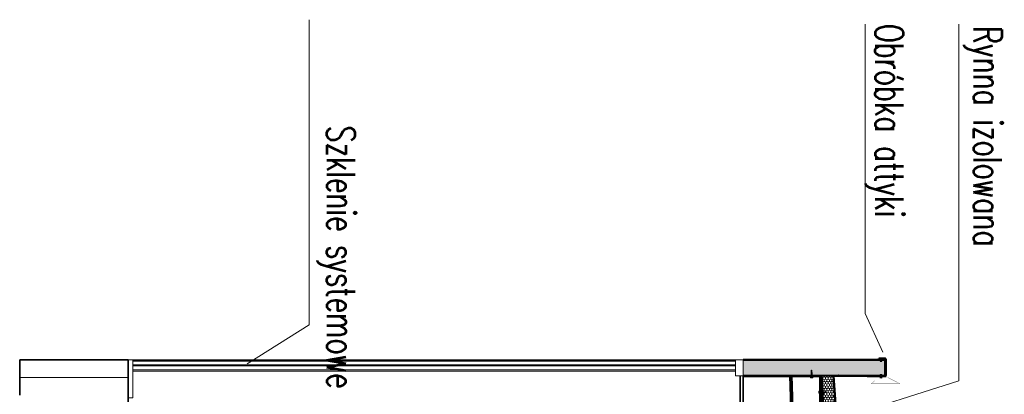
# Model space of a CAD drawing. Header units: inches. Extents: x 0 to 111471, y -105323 to 11070.
# Tile 237 of 256: x 46454 to 46872, y -27560 to -27401. Entities that reach past the tile are written whole.
import ezdxf

# ---------------------------------------------------------------- set-up
doc = ezdxf.new("R2010")
doc.units = ezdxf.units.IN
doc.header["$MEASUREMENT"] = 0
doc.linetypes.add('DASHED', pattern=[19.05, 12.7, -6.35])
for name, color, linetype, lineweight in [('888 drzwi i okna', 4, 'Continuous', 0), ('888 ocieplenie', 20, 'Continuous', 9), ('888 opisy', 3, 'Continuous', 0), ('888 sciany', 2, 'Continuous', 35), ('888 sciany istniejące', 2, 'Continuous', 35), ('888 widok', 8, 'Continuous', 0), ('KS_Fastener_sealing', 7, 'Continuous', 13), ('KS_Flashing', 40, 'Continuous', 40), ('KS_Hatch', 8, 'Continuous', 13), ('KS_Main structure', 1, 'Continuous', 40), ('KS_Panel sheet', 5, 'Continuous', 40), ('KS_Secondary structure', 140, 'Continuous', 40)]:
    doc.layers.add(name, color=color, linetype=linetype, lineweight=lineweight)
doc.layers.add('888 opisy kolorow', color=11, linetype='Continuous')
doc.styles.add('TS 100_opisy', font='romans.shx', dxfattribs={"width": 0.7, "height": 16})
doc.linetypes.add('BATTING', pattern='A,0.00254,-2.54,[134,ltypeshp.shx,S=2.54,R=0,X=-2.54,Y=0],-5.08,[134,ltypeshp.shx,S=2.54,R=180,X=2.54,Y=0],-2.54', length=10.16254)
pattern_1 = [(270, (47233.61345, -18658.66226), (0.54992613, -0.9525), [0.635, -1.27]), (30, (47233.61345, -18658.66226), (0.549926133, 0.952499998), [0.635, -1.27]), (330, (47233.61345, -18658.66226), (1.09985226, -2e-09), [-1.27, 0.635])]

# ---------------------------------------------------------------- blocks, each defined once
blk = doc.blocks.new('*U1246')
for p, q in [((-5, 0), (5, 0)), ((-2.4, 12.1), (-2.4, 0)), ((2.4, 12.1), (-2.4, 12.1)), ((2.4, 12.1), (2.4, 0))]:
    blk.add_line(p, q)
blk.add_arc((0, 9.5), 10.7, 242.1929, 297.8071)
blk.add_ellipse((0, 13), major_axis=(-3, 0), ratio=0.5, start_param=2.498092, end_param=6.926686)
blk = doc.blocks.new('*U1251')
blk.add_lwpolyline([(-1.8, 0), (-1.8, -0.4), (-2.5, -0.8), (-1.8, -1.3), (-1.8, -1.8), (-2.5, -2.2), (-1.8, -2.7), (-1.8, -3.2), (-2.5, -3.6), (-1.8, -4.1), (-1.9, -4.6), (-2.5, -5.1), (-1.9, -5.5), (-1.9, -6), (-2.6, -6.5), (-1.9, -6.9), (-1.9, -7.4), (-2.6, -7.9), (-1.9, -8.3), (-1.9, -8.8), (-2.6, -9.3), (-2, -9.7), (-2, -10.2), (-2.7, -10.7), (-2, -11.1), (-2, -11.6), (-2.7, -12.1), (-2, -12.5), (-2, -13), (-2.7, -13.5), (-2, -13.9), (-2, -14.4), (-2.7, -14.9), (-2.1, -15.3), (-2.1, -15.8), (-2.4, -16.1), (-2.1, -16.1), (-2.3, -24.8), (-0.5, -26.1), (1.3, -24.9), (1.4, -15.9), (2.1, -15.5), (1.5, -15), (1.5, -14.5), (2.2, -14.1), (1.5, -13.6), (1.5, -13.1), (2.2, -12.7), (1.5, -12.2), (1.5, -11.7), (2.2, -11.3), (1.5, -10.8), (1.6, -10.3), (2.3, -9.9), (1.6, -9.4), (1.6, -8.9), (2.3, -8.5), (1.6, -8), (1.6, -7.5), (2.3, -7.1), (1.6, -6.6), (1.6, -6.1), (2.3, -5.7), (1.7, -5.2), (1.7, -4.7), (2.4, -4.2), (1.7, -3.8), (1.7, -3.3), (2.4, -2.8), (1.7, -2.4), (1.7, -1.9), (2.4, -1.4), (1.7, -1), (1.7, -0.5), (2.4, 0), (-1.8, 0)])
blk.add_lwpolyline([(-1.8, 0), (-1.8, -0.4), (-2.5, -0.8), (-1.8, -1.3), (-1.8, -1.8), (-2.5, -2.2), (-1.8, -2.7), (-1.8, -3.2), (-2.5, -3.6), (-1.8, -4.1), (-1.9, -4.6), (-2.5, -5.1), (-1.9, -5.5), (-1.9, -6), (-2.6, -6.5), (-1.9, -6.9), (-1.9, -7.4), (-2.6, -7.9), (-1.9, -8.3), (-1.9, -8.8), (-2.6, -9.3), (-2, -9.7), (-2, -10.2), (-2.7, -10.7), (-2, -11.1), (-2, -11.6), (-2.7, -12.1), (-2, -12.5), (-2, -13), (-2.7, -13.5), (-2, -13.9), (-2, -14.4), (-2.7, -14.9), (-2.1, -15.3), (-2.1, -15.8), (-2.4, -16.1), (-2.1, -16.1), (-2.3, -24.8), (-0.5, -26.1), (1.3, -24.9), (1.4, -15.9), (2.1, -15.5), (1.5, -15), (1.5, -14.5), (2.2, -14.1), (1.5, -13.6), (1.5, -13.1), (2.2, -12.7), (1.5, -12.2), (1.5, -11.7), (2.2, -11.3), (1.5, -10.8), (1.6, -10.3), (2.3, -9.9), (1.6, -9.4), (1.6, -8.9), (2.3, -8.5), (1.6, -8), (1.6, -7.5), (2.3, -7.1), (1.6, -6.6), (1.6, -6.1), (2.3, -5.7), (1.7, -5.2), (1.7, -4.7), (2.4, -4.2), (1.7, -3.8), (1.7, -3.3), (2.4, -2.8), (1.7, -2.4), (1.7, -1.9), (2.4, -1.4), (1.7, -1), (1.7, -0.5), (2.4, 0), (-1.8, 0)])
at = {"layer": 'KS_Fastener_sealing', "color": 7}
for p, q in [((-2.7, -10.7), (2.3, -9.9)), ((-2.7, -12.1), (2.2, -11.3)), ((-2.7, -13.5), (2.2, -12.7)), ((-2.7, -14.9), (2.2, -14.1)), ((-2.6, -6.5), (2.3, -5.7)), ((-2.6, -7.9), (2.3, -7.1)), ((-2.6, -9.3), (2.3, -8.5)), ((-2.5, -0.8), (2.4, 0)), ((-2.5, -2.2), (2.4, -1.4)), ((-2.5, -3.6), (2.4, -2.8)), ((-2.5, -5.1), (2.4, -4.2)), ((-1.6, -16.1), (2.1, -15.5))]:
    blk.add_line(p, q, dxfattribs=at)
for points in [[(-7.1, 1.6), (7.2, 1.3), (7.2, -0.1), (-7.2, 0.1)], [(-7.1, 2.3), (7.2, 2), (7.2, 1.3), (-7.1, 1.6)], [(-5, 2.7), (5.1, 2.5), (5.1, 2), (-5, 2.2)], [(-2, -11.1), (-2.7, -10.7), (-2, -10.2), (1.6, -9.4), (2.3, -9.9), (1.6, -10.3)], [(-2, -12.5), (-2.7, -12.1), (-2, -11.6), (1.5, -10.8), (2.2, -11.3), (1.5, -11.7)], [(-2, -13.9), (-2.7, -13.5), (-2, -13), (1.5, -12.2), (2.2, -12.7), (1.5, -13.1)], [(-2.1, -15.3), (-2.7, -14.9), (-2, -14.4), (1.5, -13.6), (2.2, -14.1), (1.5, -14.5)], [(-1.9, -6.9), (-2.6, -6.5), (-1.9, -6), (1.7, -5.2), (2.3, -5.7), (1.6, -6.1)], [(-1.9, -8.3), (-2.6, -7.9), (-1.9, -7.4), (1.6, -6.6), (2.3, -7.1), (1.6, -7.5)], [(-2, -9.7), (-2.6, -9.3), (-1.9, -8.8), (1.6, -8), (2.3, -8.5), (1.6, -8.9)], [(-1.8, -2.7), (-2.5, -2.2), (-1.8, -1.8), (1.7, -1), (2.4, -1.4), (1.7, -1.9)], [(-1.8, -4.1), (-2.5, -3.6), (-1.8, -3.2), (1.7, -2.4), (2.4, -2.8), (1.7, -3.3)], [(-1.9, -5.5), (-2.5, -5.1), (-1.9, -4.6), (1.7, -3.8), (2.4, -4.2), (1.7, -4.7)], [(-2.4, -16.1), (-2.1, -15.8), (1.5, -15), (2.1, -15.5), (1.4, -15.9), (0.4, -16.1)]]:
    blk.add_lwpolyline(points, close=True, dxfattribs=at)
for points in [[(-1.8, -0.4), (-1.8, 0)], [(2.4, 0), (1.7, -0.5), (-1.8, -1.3), (-2.5, -0.8), (-1.8, -0.4), (0.1, 0)], [(1.4, -15.9), (1.3, -24.9), (-0.5, -26.1), (-2.3, -24.8), (-2.1, -15.3)], [(-2, -10.2), (-2, -9.7)], [(-2, -11.6), (-2, -11.1)], [(-2, -13), (-2, -12.5)], [(-2, -14.4), (-2, -13.9)], [(-1.9, -4.6), (-1.8, -4.1)], [(-1.9, -6), (-1.9, -5.5)], [(-1.9, -7.4), (-1.9, -6.9)], [(-1.9, -8.8), (-1.9, -8.3)], [(-1.8, -1.8), (-1.8, -1.3)], [(-1.8, -3.2), (-1.8, -2.7)], [(1.6, -10.3), (1.5, -10.8)], [(1.5, -11.7), (1.5, -12.2)], [(1.5, -13.1), (1.5, -13.6)], [(1.5, -14.5), (1.5, -15)], [(1.6, -6.1), (1.6, -6.6)], [(1.6, -7.5), (1.6, -8)], [(1.6, -8.9), (1.6, -9.4)], [(1.7, -0.5), (1.7, -1)], [(1.7, -1.9), (1.7, -2.4)], [(1.7, -3.3), (1.7, -3.8)], [(1.7, -4.7), (1.7, -5.2)]]:
    blk.add_lwpolyline(points, dxfattribs=at)
for points, knots in [([(-4.4, 2.7), (-4.3, 2.8), (-4.3, 2.9), (-4.3, 3), (-4.3, 3), (-4.3, 5.3), (-4.3, 5.3), (-4.3, 5.7), (-3.9, 6.1), (-3.5, 6.1), (-3.5, 6.1), (-2.7, 6.1), (-2.7, 6.1), (-2.2, 6.1), (-1.9, 5.7), (-1.9, 5.3), (-1.9, 5.3), (-1.9, 2.9), (-1.9, 2.9), (-1.9, 2.8), (-1.9, 2.7), (-2, 2.7), (-2, 2.7), (-4.4, 2.7), (-4.4, 2.7)], [0, 0, 0, 0, 1, 1, 1, 2, 2, 2, 3, 3, 3, 4, 4, 4, 5, 5, 5, 6, 6, 6, 7, 7, 7, 8, 8, 8, 8]), ([(3.7, 5.9), (4.1, 5.9), (4.5, 5.6), (4.5, 5.1), (4.5, 5.1), (4.4, 2.8), (4.4, 2.8), (4.4, 2.7), (4.4, 2.6), (4.5, 2.5), (4.5, 2.5), (-2, 2.7), (-2, 2.7), (-2, 2.7), (-4.4, 2.7), (-4.4, 2.7), (-4.3, 2.8), (-4.3, 2.9), (-4.3, 3), (-4.3, 3), (-4.3, 5.3), (-4.3, 5.3), (-4.3, 5.7), (-3.9, 6.1), (-3.5, 6.1), (-3.5, 6.1), (3.7, 5.9), (3.7, 5.9)], [0, 0, 0, 0, 1, 1, 1, 2, 2, 2, 3, 3, 3, 4, 4, 4, 5, 5, 5, 6, 6, 6, 7, 7, 7, 8, 8, 8, 9, 9, 9, 9]), ([(-1.9, 2.7), (-1.9, 2.7), (-1.9, 2.8), (-1.9, 2.9), (-1.9, 2.9), (-1.9, 5.3), (-1.9, 5.3), (-1.9, 5.7), (-1.5, 6), (-1.1, 6), (-1.1, 6), (1.3, 6), (1.3, 6), (1.8, 6), (2.1, 5.6), (2.1, 5.2), (2.1, 5.2), (2, 2.8), (2, 2.8), (2, 2.8), (2, 2.7), (2, 2.6), (2, 2.6), (-1.9, 2.7), (-1.9, 2.7)], [0, 0, 0, 0, 1, 1, 1, 2, 2, 2, 3, 3, 3, 4, 4, 4, 5, 5, 5, 6, 6, 6, 7, 7, 7, 8, 8, 8, 8]), ([(2.1, 2.6), (2.1, 2.7), (2, 2.8), (2, 2.8), (2, 2.8), (2.1, 5.2), (2.1, 5.2), (2.1, 5.6), (2.5, 6), (2.9, 6), (2.9, 6), (3.7, 5.9), (3.7, 5.9), (4.1, 5.9), (4.5, 5.6), (4.5, 5.1), (4.5, 5.1), (4.4, 2.8), (4.4, 2.8), (4.4, 2.7), (4.4, 2.6), (4.5, 2.5), (4.5, 2.5), (2.1, 2.6), (2.1, 2.6)], [0, 0, 0, 0, 1, 1, 1, 2, 2, 2, 3, 3, 3, 4, 4, 4, 5, 5, 5, 6, 6, 6, 7, 7, 7, 8, 8, 8, 8])]:
    blk.add_open_spline(points, degree=3, knots=knots, dxfattribs=at)
blk.add_open_spline([(1.4, -16.8), (1.4, -16.8), (-0.4, -22.6), (-0.5, -26.1)], degree=3, dxfattribs=at)

msp = doc.modelspace()

# ---------------------------------------------------------------- hatches: boundary and pattern name
at = {"layer": 'KS_Fastener_sealing'}
h = msp.add_hatch(dxfattribs=at)
h.set_pattern_fill('ANSI37', color=252, scale=0.03, angle=90, style=0)
h.set_pattern_definition([(315, (46726.88391, -27328.72132), (0.06735192, 0.06735192), []), (45, (46726.88391, -27328.72132), (-0.06735192, 0.06735192), [])])
h.paths.add_polyline_path([(46799.414, -27556.608), (46799.314, -27556.608), (46799.314, -27554.232), (46799.414, -27554.232)])
h = msp.add_hatch(dxfattribs=at)
h.set_pattern_fill('ANSI37', color=252, scale=0.03, angle=180, style=0)
h.set_pattern_definition([(225, (46825.88764, -27283.88663), (0.06735192, -0.06735192), []), (315, (46825.88764, -27283.88663), (0.06735192, 0.06735192), [])])
h.paths.add_polyline_path([(46802.586, -27552.215), (46802.586, -27552.315), (46800.209, -27552.315), (46800.209, -27552.215)])
h = msp.add_hatch(dxfattribs=at)
h.set_pattern_fill('ANSI37', color=252, scale=0.03, angle=180, style=0)
h.set_pattern_definition([(225, (46826.82425, -27283.88663), (0.06735192, -0.06735192), []), (315, (46826.82425, -27283.88663), (0.06735192, 0.06735192), [])])
h.paths.add_polyline_path([(46810.269, -27552.215), (46810.269, -27552.315), (46801.146, -27552.315), (46801.146, -27552.215)])
h = msp.add_hatch(dxfattribs=at)
h.set_pattern_fill('ANSI37', color=252, scale=0.03, angle=180, style=0)
h.set_pattern_definition([(225, (46837.08063, -27283.88663), (0.06735192, -0.06735192), []), (315, (46837.08063, -27283.88663), (0.06735192, 0.06735192), [])])
h.paths.add_polyline_path([(46813.779, -27552.215), (46813.779, -27552.315), (46811.402, -27552.315), (46811.402, -27552.215)])
h = msp.add_hatch(dxfattribs=at)
h.set_pattern_fill('ANSI37', color=252, scale=0.03, angle=90, style=0)
h.set_pattern_definition([(315, (46759.81583, -27273.94956), (0.06735192, 0.06735192), []), (45, (46759.81583, -27273.94956), (-0.06735192, 0.06735192), [])])
h.paths.add_polyline_path([(46819.499, -27552.579), (46819.499, -27552.677), (46818.15, -27552.677), (46818.15, -27552.581)])
at = {"layer": 'KS_Hatch'}
h = msp.add_hatch(dxfattribs=at)
h.set_pattern_fill('HONEY', color=256, scale=0.2, angle=90, style=0)
h.set_pattern_definition(pattern_1)
h.paths.add_polyline_path([(46760.906, -27545.698), (46821.057, -27545.698), (46821.057, -27552.215), (46760.906, -27552.215)])
h = msp.add_hatch(dxfattribs=at)
h.set_pattern_fill('ANSI31', color=256, scale=0.05, angle=90)
h.set_pattern_definition([(315, (47034.6701, -18679.30788), (0.224506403, 0.224506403), [])])
h.paths.add_polyline_path([(46821.292, -27545.329), (46821.292, -27545.303, 0.4018367), (46821.191, -27545.222), (46818.492, -27545.222), (46818.492, -27545.022), (46821.142, -27545.022, -0.4141415), (46821.492, -27545.35), (46821.492, -27545.373), (46821.492, -27551.868), (46821.492, -27552.228, -0.4341602), (46821.142, -27552.578), (46813.492, -27552.578), (46813.492, -27552.378), (46821.191, -27552.378, 0.4837187), (46821.292, -27552.272)])
h = msp.add_hatch(dxfattribs=at)
h.set_pattern_fill('ANSI31', color=256, scale=0.05, angle=270)
h.set_pattern_definition([(135, (46858.69284, -27417.6566), (-0.1122532, -0.1122532), [])])
edge = h.paths.add_edge_path()
edge.add_line((46786.663, -27552.379), (46793.383, -27552.379))
edge.add_arc((46793.383, -27552.859), 0.48, 360, 90, ccw=False)
edge.add_line((46793.863, -27552.859), (46793.859, -27567.079))
edge.add_line((46793.859, -27567.079), (46793.623, -27567.079))
edge.add_line((46793.623, -27567.079), (46793.623, -27552.859))
edge.add_arc((46793.383, -27552.859), 0.24, 0, 90)
edge.add_line((46793.383, -27552.619), (46786.663, -27552.619))
edge.add_line((46786.663, -27552.619), (46786.663, -27552.379))
h = msp.add_hatch(dxfattribs=at)
h.set_pattern_fill('HONEY', color=256, scale=0.2, angle=90, style=0)
h.set_pattern_definition(pattern_1)
h.paths.add_polyline_path([(46797.63, -27552.215), (46799.143, -27552.215), (46799.143, -27552.638), (46801.15, -27579.708), (46801.189, -27580.288), (46795.677, -27579.722), (46794.093, -27552.215)])

# ---------------------------------------------------------------- linework, layer by layer
at = {"layer": '888 drzwi i okna', "ltscale": 0.01}
for points in [[(46501.656, -27545.57), (46757.656, -27545.57)], [(46501.656, -27546.173), (46757.656, -27546.173)], [(46501.656, -27547.78), (46757.656, -27547.78)], [(46501.656, -27548.182), (46757.656, -27548.182)], [(46501.656, -27549.789), (46757.656, -27549.789)], [(46501.656, -27550.392), (46757.656, -27550.392)]]:
    msp.add_lwpolyline(points, dxfattribs=at)
at = {"layer": '888 ocieplenie', "linetype": 'BATTING', "ltscale": 0.75}
msp.add_lwpolyline([(46499.656, -27553.07), (46453.656, -27553.07)], dxfattribs=at)
at = {"layer": '888 opisy'}
for points in [[(46550.204, -27547.366), (46576.579, -27530.705), (46576.579, -27401.244)], [(46852.434, -27403.083), (46852.434, -27554.526), (46800.841, -27570.865)], [(46812.67, -27403.083), (46812.67, -27525.965), (46820.27, -27542.303)]]:
    msp.add_lwpolyline(points, dxfattribs=at)
at = {"layer": '888 opisy kolorow', "ltscale": 0.01}
for points in [[(46499.656, -27545.57), (46499.656, -27870.57)], [(46501.656, -27545.57), (46757.656, -27545.57)]]:
    msp.add_lwpolyline(points, dxfattribs=at)
at = {"layer": '888 sciany'}
msp.add_line((46499.656, -27545.57), (46499.656, -27870.57), dxfattribs=at)
msp.add_line((46499.656, -27545.57), (46499.656, -27870.57), dxfattribs=at)
for points in [[(46499.656, -27545.57), (46453.656, -27545.57)], [(46499.656, -27545.57), (46499.656, -27870.57)], [(46499.656, -27545.57), (46499.656, -27870.57)], [(46759.656, -27552.378), (46759.656, -27863.57)], [(46760.906, -27552.378), (46760.906, -27863.57)]]:
    msp.add_lwpolyline(points, dxfattribs=at)
at = {"layer": '888 sciany istniejące', "ltscale": 0.01}
for points in [[(46453.656, -27560.57), (46453.656, -27545.57)], [(46499.656, -27870.57), (46499.656, -27545.57)]]:
    msp.add_lwpolyline(points, dxfattribs=at)
at = {"layer": '888 widok', "ltscale": 0.01}
for points in [[(46499.656, -27561.794), (46501.656, -27561.794), (46501.656, -27545.57), (46499.656, -27545.57)], [(46760.906, -27545.57), (46760.906, -27552.378), (46757.656, -27552.378), (46757.656, -27545.57), (46760.906, -27545.57)]]:
    msp.add_lwpolyline(points, dxfattribs=at)
at = {"layer": 'KS_Fastener_sealing'}
for p, q in [((46801.189, -27580.288), (46799.314, -27552.215)), ((46799.314, -27554.232), (46799.414, -27554.232)), ((46799.414, -27554.232), (46799.414, -27556.608)), ((46818.15, -27552.581), (46819.499, -27552.579)), ((46818.15, -27552.581), (46818.15, -27552.677)), ((46819.499, -27552.677), (46818.15, -27552.677)), ((46819.499, -27552.579), (46819.499, -27552.677)), ((46799.414, -27556.608), (46799.314, -27556.608))]:
    msp.add_line(p, q, dxfattribs=at)
for points in [[(46802.586, -27552.215), (46802.586, -27552.315), (46800.209, -27552.315), (46800.209, -27552.215), (46802.586, -27552.215)], [(46810.269, -27552.215), (46810.269, -27552.315), (46801.146, -27552.315), (46801.146, -27552.215), (46810.269, -27552.215)], [(46813.779, -27552.215), (46813.779, -27552.315), (46811.402, -27552.315), (46811.402, -27552.215), (46813.779, -27552.215)]]:
    msp.add_lwpolyline(points, dxfattribs=at)
at = {"layer": 'KS_Flashing'}
for p, q in [((46793.953, -27552.378), (46795.818, -27584.755)), ((46794.103, -27552.378), (46795.968, -27584.77)), ((46801.355, -27552.215), (46801.205, -27552.215))]:
    msp.add_line(p, q, dxfattribs=at)
at = {"layer": 'KS_Flashing', "linetype": 'Continuous', "const_width": 0.1}
msp.add_lwpolyline([(46821.701, -27545.878), (46821.701, -27552.845), (46827.432, -27555.645), (46815.33, -27555.645), (46816.826, -27554.497)], dxfattribs=at)
at = {"layer": 'KS_Hatch'}
for p, q in [((46821.382, -27552.404), (46821.382, -27547.59)), ((46821.532, -27552.409), (46821.532, -27547.59)), ((46812.727, -27552.521), (46813.521, -27552.865)), ((46812.782, -27552.381), (46813.568, -27552.722)), ((46813.596, -27552.725), (46821.221, -27552.725)), ((46813.596, -27552.875), (46821.221, -27552.875)), ((46821.37, -27552.584), (46821.382, -27552.404)), ((46821.52, -27552.594), (46821.532, -27552.409))]:
    msp.add_line(p, q, dxfattribs=at)
at = {"layer": 'KS_Hatch', "linetype": 'DASHED'}
for p, q in [((46821.457, -27552.406), (46821.457, -27547.59)), ((46812.755, -27552.451), (46813.545, -27552.794)), ((46813.596, -27552.8), (46821.221, -27552.8)), ((46821.445, -27552.589), (46821.457, -27552.406))]:
    msp.add_line(p, q, dxfattribs=at)
at = {"layer": 'KS_Hatch', "linetype": 'DASHED', "const_width": 0.15}
msp.add_lwpolyline([(46812.598, -27605.176), (46812.723, -27604.211), (46811.851, -27582.187), (46811.851, -27581.663, 0.383864), (46811.381, -27581.141), (46805.677, -27580.542, 0.1667559), (46805.535, -27580.574), (46805.068, -27580.865, -0.1652744), (46804.959, -27580.89), (46801.546, -27580.122, -0.3855191), (46801.389, -27579.948), (46799.514, -27552.59, -0.4142136), (46799.689, -27552.415), (46821.024, -27552.415)], format="xyb", dxfattribs=at)
at = {"layer": 'KS_Hatch'}
for points in [[(46812.523, -27605.167), (46812.647, -27604.207), (46811.776, -27582.188), (46811.776, -27581.663, 0.383864), (46811.373, -27581.216), (46805.67, -27580.616, 0.1667559), (46805.575, -27580.638), (46805.108, -27580.928, -0.1652744), (46804.951, -27580.965), (46801.539, -27580.197, -0.3855191), (46801.314, -27579.948), (46799.439, -27552.59, -0.4142136), (46799.689, -27552.34), (46821.057, -27552.34)], [(46812.672, -27605.186), (46812.798, -27604.214), (46811.926, -27582.186), (46811.926, -27581.663, 0.383864), (46811.388, -27581.066), (46805.685, -27580.467, 0.1667559), (46805.496, -27580.511), (46805.029, -27580.801, -0.1652744), (46804.966, -27580.815), (46801.554, -27580.048, -0.3855191), (46801.464, -27579.948), (46799.589, -27552.59, -0.4142136), (46799.689, -27552.49), (46821.024, -27552.49)]]:
    msp.add_lwpolyline(points, format="xyb", dxfattribs=at)
for centre, radius, start, end in [((46812.251, -27553.871), 1.432, 70.55728, 75.10238), ((46812.251, -27553.871), 1.582, 70.36106, 75.10238), ((46813.596, -27552.575), 0.3, 255.47368, 270), ((46813.596, -27552.575), 0.15, 259.19513, 270), ((46821.221, -27552.575), 0.15, 270, 356.4032), ((46821.221, -27552.575), 0.3, 270, 356.4032)]:
    msp.add_arc(centre, radius, start, end, dxfattribs=at)
at = {"layer": 'KS_Hatch', "linetype": 'DASHED'}
for centre, radius, start, end in [((46812.251, -27553.871), 1.507, 70.4555, 75.10238), ((46813.596, -27552.575), 0.225, 256.86225, 270), ((46821.221, -27552.575), 0.225, 270, 356.4032)]:
    msp.add_arc(centre, radius, start, end, dxfattribs=at)
at = {"layer": 'KS_Main structure'}
for p, q in [((46791.719, -27864.154), (46780.831, -27552.378)), ((46792.408, -27864.13), (46781.522, -27552.378))]:
    msp.add_line(p, q, dxfattribs=at)
msp.add_lwpolyline([(46793.474, -27552.63), (46760.906, -27552.63)], dxfattribs=at)
at = {"layer": 'KS_Panel sheet'}
for p, q in [((46821.057, -27545.57), (46760.906, -27545.57)), ((46821.057, -27545.698), (46760.906, -27545.698)), ((46821.057, -27545.57), (46821.057, -27552.378)), ((46821.057, -27552.378), (46760.906, -27552.378))]:
    msp.add_line(p, q, dxfattribs=at)
at = {"layer": 'KS_Panel sheet', "linetype": 'Continuous'}
msp.add_lwpolyline([(46815.681, -27870.57), (46821.413, -27870.57), (46821.413, -27863.57), (46811.231, -27581.725), (46801.189, -27580.288), (46799.325, -27552.378), (46821.057, -27552.378)], dxfattribs=at)
at = {"layer": 'KS_Secondary structure', "color": 140, "linetype": 'Continuous'}
for p, q in [((46818.492, -27545.222), (46818.492, -27545.022)), ((46818.492, -27545.222), (46821.191, -27545.222)), ((46821.292, -27545.303), (46821.292, -27552.272)), ((46821.492, -27545.373), (46821.492, -27552.251)), ((46813.492, -27552.378), (46821.191, -27552.378)), ((46813.492, -27552.378), (46813.492, -27552.578))]:
    msp.add_line(p, q, dxfattribs=at)
msp.add_lwpolyline([(46786.663, -27552.379), (46793.383, -27552.379, -0.4142136), (46793.863, -27552.859), (46793.859, -27567.079), (46793.623, -27567.079), (46793.623, -27552.859, 0.4142136), (46793.383, -27552.619), (46786.663, -27552.619), (46786.663, -27552.379)], format="xyb", dxfattribs=at)
for centre, radius, start, end in [((46821.154, -27545.361), 0.339, 358.05582, 91.93008), ((46821.199, -27545.316), 0.0938, 352.1563, 95.41198), ((46821.154, -27552.24), 0.339, 268.06992, 1.94418), ((46821.199, -27552.285), 0.0938, 264.58802, 7.8437)]:
    msp.add_arc(centre, radius, start, end, dxfattribs=at)
for points in [[(46821.142, -27545.022), (46821.142, -27545.022), (46819.942, -27545.022), (46818.492, -27545.022)], [(46821.142, -27552.578), (46821.142, -27552.578), (46813.492, -27552.578), (46813.492, -27552.578)]]:
    msp.add_open_spline(points, degree=3, dxfattribs=at)

# ---------------------------------------------------------------- block references
at = {"layer": 'KS_Fastener_sealing', "xscale": -0.1, "yscale": 0.1, "zscale": 0.1}
for name, p, rotation in [('*U1246', (46819.439, -27544.917), 180), ('*U1251', (46789.991, -27552.62), 180), ('*U1251', (46793.623, -27559.361), 88.85423716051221)]:
    msp.add_blockref(name, p, dxfattribs=dict(at, rotation=rotation))
at = {"layer": 'KS_Fastener_sealing', "xscale": 0.1, "yscale": 0.1, "zscale": 0.1}
msp.add_blockref('*U1246', (46819.439, -27553.217), dxfattribs=at)

# ---------------------------------------------------------------- texts
at = {"layer": '888 opisy', "char_height": 12, "rotation": 270, "style": 'TS 100_opisy'}
for s, insert, width, attachment_point in [('Szklenie systemowe', (46596.092, -27557.792), 154.70941, 3), ('Obróbka attyki', (46828.967, -27403.083), 151.36996, 1), ('Rynna izolowana^J^J^J^J^J^J^J^J^J', (46870.773, -27404.018), 149.36996, 1)]:
    msp.add_mtext(s, dxfattribs=dict(at, insert=insert, width=width, attachment_point=attachment_point))

doc.saveas('drawing.dxf')
